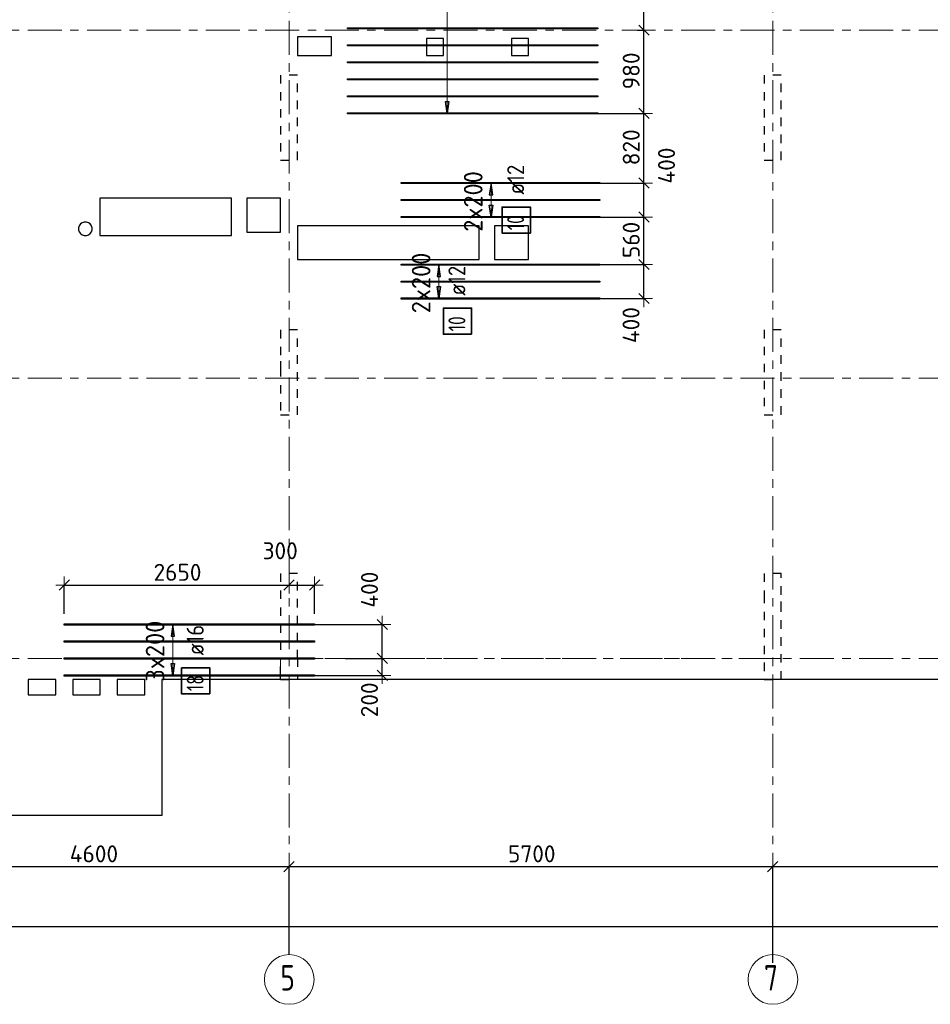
# Model space of a CAD drawing. Header units: metres. Extents: x -38 to 98, y -15 to 21.
# Tile 3 of 124: x 11 to 21, y -4 to 8. Entities that reach past the tile are written whole.
import ezdxf

# ---------------------------------------------------------------- set-up
doc = ezdxf.new("R2010")
doc.units = ezdxf.units.M
doc.header["$PDMODE"] = 65
for name, pattern in [('______11', [0.5, 0.4, -0.05, 0, -0.05]), ('______2', [0.0405, 0.03, -0.0105]), ('______3', [0.5, 0.4, -0.1]), ('______5', [1.1, 0.8, -0.1, 0.1, -0.1])]:
    doc.linetypes.add(name, pattern=pattern)
for name, color, linetype, lineweight in [('XR$2$Осевая линия (1)', 7, '______5', 13), ('XR$2$Размерная линия (1)', 7, 'Continuous', 13), ('XR$4$Балка (1)', 7, '______3', 13), ('XR$4$Перекрытие (1)', 7, 'Continuous', 35), ('XR$4$Размерная линия (1)', 7, 'Continuous', 13)]:
    doc.layers.add(name, color=color, linetype=linetype, lineweight=lineweight)
doc.layers.add('XR$4$Арм.стержн.Доп. Арм верхн.зоны Х', color=7, linetype='Continuous', lineweight=35, true_color=0x8c8cff)
doc.layers.add('XR$6$Стена_ бетон несущ.', color=7, linetype='Continuous', lineweight=70, true_color=0xb4b496)
doc.styles.add('ISOCPEUR', font='txt')
doc.dimstyles.new('DIMSTYLE_3', dxfattribs={"dimtxt": 0.2, "dimasz": 0.2, "dimexe": 0, "dimexo": 0, "dimgap": 0.1, "dimtad": 2, "dimdec": 0, "dimlfac": 1000, "dimrnd": 5, "dimzin": 12, "dimdsep": 46, "dimtxsty": 'ISOCPEUR', "dimblk1": 'ALL_ML_STRICH', "dimblk2": 'ALL_ML_STRICH', "dimsah": 1, "dimcen": 0, "dimclrd": 7, "dimclre": 256, "dimclrt": 7, "dimadec": 0, "dimazin": 0, "dimtfac": 1, "dimtdec": 0, "dimtix": 1, "dimtmove": 2, "dimatfit": 3, "dimfxl": 0, "dimtzin": 0, "dimlwd": 0, "dimlwe": -3, "dimarcsym": 0})
doc.dimstyles.new('DIMSTYLE_33', dxfattribs={"dimtxt": 0.2, "dimasz": 0.2, "dimexe": 0, "dimexo": 0, "dimgap": 0.1, "dimtad": 2, "dimdec": 0, "dimlfac": 1000, "dimrnd": 5, "dimzin": 12, "dimdsep": 46, "dimtxsty": 'ISOCPEUR', "dimblk1": 'ALL_ML_STRICH', "dimblk2": 'ALL_ML_STRICH', "dimsah": 1, "dimcen": 0, "dimclrd": 7, "dimclre": 256, "dimclrt": 7, "dimadec": 0, "dimazin": 0, "dimtfac": 1, "dimtdec": 0, "dimtix": 1, "dimtmove": 2, "dimatfit": 3, "dimfxl": 0, "dimtvp": 1.2, "dimtzin": 0, "dimlwd": 0, "dimlwe": -3, "dimarcsym": 0})
doc.dimstyles.new('DIMSTYLE_34', dxfattribs={"dimtxt": 0.2, "dimasz": 0.2, "dimexe": 0, "dimexo": 0, "dimgap": 0.1, "dimtad": 0, "dimdec": 0, "dimlfac": 1000, "dimrnd": 5, "dimzin": 12, "dimdsep": 46, "dimtxsty": 'ISOCPEUR', "dimblk1": 'ALL_ML_STRICH', "dimblk2": 'ALL_ML_STRICH', "dimsah": 1, "dimcen": 0, "dimclrd": 7, "dimclre": 256, "dimclrt": 7, "dimadec": 0, "dimazin": 0, "dimtfac": 1, "dimtdec": 0, "dimtix": 1, "dimtmove": 2, "dimatfit": 3, "dimfxl": 0, "dimtvp": 1.2, "dimtzin": 0, "dimlwd": 0, "dimlwe": -3, "dimarcsym": 0})

# ---------------------------------------------------------------- blocks, each defined once
blk = doc.blocks.new('ALL_ML_STRICH')
at = {"color": 0, "linetype": 'ByBlock', "lineweight": -2}
for p, q in [((-1, 0), (0.5, 0)), ((-0.3, -0.3), (0.3, 0.3)), ((0, -0.5), (0, 0.5))]:
    blk.add_line(p, q, dxfattribs=at)
blk = doc.blocks.new('*D12')
at = {"layer": 'DEFPOINTS', "color": 7, "linetype": 'Continuous', "lineweight": 13, "transparency": 33554687}
for p in [(0.5, -3.103), (0.5, -3.156), (61.6, -3.14)]:
    blk.add_point(p, dxfattribs=at)
at = {"layer": 'XR$2$Размерная линия (1)', "color": 9, "linetype": 'Continuous', "lineweight": -2, "true_color": 0xc7c7c7, "transparency": 33554687}
for p, q in [((0.5, -3.123), (0.5, -3.156)), ((61.6, -3.156), (61.6, -3.156))]:
    blk.add_line(p, q, dxfattribs=at)
at = {"layer": 'XR$2$Размерная линия (1)', "color": 7, "linetype": 'Continuous', "lineweight": -2, "transparency": 33554687}
blk.add_line((0.5, -3.156), (61.6, -3.156), dxfattribs=at)
at = {"layer": 'XR$2$Размерная линия (1)', "color": 7, "linetype": 'Continuous', "lineweight": 13, "transparency": 33554687, "xscale": 0.2, "yscale": 0.2, "zscale": 0.2, "rotation": 180}
blk.add_blockref('ALL_ML_STRICH', (0.5, -3.156), dxfattribs=at)
at = {"layer": 'XR$2$Размерная линия (1)', "color": 7, "linetype": 'Continuous', "lineweight": 13, "transparency": 33554687, "xscale": 0.2, "yscale": 0.2, "zscale": 0.2}
blk.add_blockref('ALL_ML_STRICH', (61.6, -3.156), dxfattribs=at)
at = {"layer": 'XR$2$Размерная линия (1)', "color": 7, "linetype": 'Continuous', "lineweight": 13, "transparency": 33554687, "insert": (31.1, -3.006), "char_height": 0.2, "width": 1, "attachment_point": 5, "style": 'ISOCPEUR'}
blk.add_mtext('\\A1;{61100}', dxfattribs=at)
blk = doc.blocks.new('*D15')
at = {"layer": 'DEFPOINTS', "color": 7, "linetype": 'Continuous', "lineweight": 13, "transparency": 33554687}
for p in [(9.15, -2.452), (9.15, -3.513), (13.75, -3.513)]:
    blk.add_point(p, dxfattribs=at)
at = {"layer": 'XR$2$Размерная линия (1)', "color": 9, "linetype": 'Continuous', "lineweight": -2, "true_color": 0xc7c7c7, "transparency": 33554687}
for p, q in [((9.15, -3.493), (9.15, -2.452)), ((13.75, -3.493), (13.75, -2.452))]:
    blk.add_line(p, q, dxfattribs=at)
at = {"layer": 'XR$2$Размерная линия (1)', "color": 7, "linetype": 'Continuous', "lineweight": -2, "transparency": 33554687}
blk.add_line((9.15, -2.452), (13.75, -2.452), dxfattribs=at)
at = {"layer": 'XR$2$Размерная линия (1)', "color": 7, "linetype": 'Continuous', "lineweight": 13, "transparency": 33554687, "xscale": 0.2, "yscale": 0.2, "zscale": 0.2, "rotation": 180}
blk.add_blockref('ALL_ML_STRICH', (9.15, -2.452), dxfattribs=at)
at = {"layer": 'XR$2$Размерная линия (1)', "color": 7, "linetype": 'Continuous', "lineweight": 13, "transparency": 33554687, "xscale": 0.2, "yscale": 0.2, "zscale": 0.2}
blk.add_blockref('ALL_ML_STRICH', (13.75, -2.452), dxfattribs=at)
at = {"layer": 'XR$2$Размерная линия (1)', "color": 7, "linetype": 'Continuous', "lineweight": 13, "transparency": 33554687, "insert": (11.45, -2.302), "char_height": 0.2, "width": 0.8, "attachment_point": 5, "style": 'ISOCPEUR'}
blk.add_mtext('\\A1;{4600}', dxfattribs=at)
blk = doc.blocks.new('*D16')
at = {"layer": 'DEFPOINTS', "color": 7, "linetype": 'Continuous', "lineweight": 13, "transparency": 33554687}
for p in [(13.75, -2.452), (13.75, -3.513), (19.45, -3.607)]:
    blk.add_point(p, dxfattribs=at)
at = {"layer": 'XR$2$Размерная линия (1)', "color": 9, "linetype": 'Continuous', "lineweight": -2, "true_color": 0xc7c7c7, "transparency": 33554687}
for p, q in [((13.75, -3.493), (13.75, -2.452)), ((19.45, -3.587), (19.45, -2.452))]:
    blk.add_line(p, q, dxfattribs=at)
at = {"layer": 'XR$2$Размерная линия (1)', "color": 7, "linetype": 'Continuous', "lineweight": -2, "transparency": 33554687}
blk.add_line((13.75, -2.452), (19.45, -2.452), dxfattribs=at)
at = {"layer": 'XR$2$Размерная линия (1)', "color": 7, "linetype": 'Continuous', "lineweight": 13, "transparency": 33554687, "xscale": 0.2, "yscale": 0.2, "zscale": 0.2, "rotation": 180}
blk.add_blockref('ALL_ML_STRICH', (13.75, -2.452), dxfattribs=at)
at = {"layer": 'XR$2$Размерная линия (1)', "color": 7, "linetype": 'Continuous', "lineweight": 13, "transparency": 33554687, "xscale": 0.2, "yscale": 0.2, "zscale": 0.2}
blk.add_blockref('ALL_ML_STRICH', (19.45, -2.452), dxfattribs=at)
at = {"layer": 'XR$2$Размерная линия (1)', "color": 7, "linetype": 'Continuous', "lineweight": 13, "transparency": 33554687, "insert": (16.61, -2.302), "char_height": 0.2, "width": 0.8, "attachment_point": 5, "style": 'ISOCPEUR'}
blk.add_mtext('\\A1;{5700}', dxfattribs=at)
blk = doc.blocks.new('*D17')
at = {"layer": 'DEFPOINTS', "color": 7, "linetype": 'Continuous', "lineweight": 13, "transparency": 33554687}
for p in [(19.45, -2.452), (23.95, -3.521), (19.45, -3.607)]:
    blk.add_point(p, dxfattribs=at)
at = {"layer": 'XR$2$Размерная линия (1)', "color": 9, "linetype": 'Continuous', "lineweight": -2, "true_color": 0xc7c7c7, "transparency": 33554687}
for p, q in [((19.45, -3.587), (19.45, -2.452)), ((23.95, -3.501), (23.95, -2.452))]:
    blk.add_line(p, q, dxfattribs=at)
at = {"layer": 'XR$2$Размерная линия (1)', "color": 7, "linetype": 'Continuous', "lineweight": -2, "transparency": 33554687}
blk.add_line((19.45, -2.452), (23.95, -2.452), dxfattribs=at)
at = {"layer": 'XR$2$Размерная линия (1)', "color": 7, "linetype": 'Continuous', "lineweight": 13, "transparency": 33554687, "xscale": 0.2, "yscale": 0.2, "zscale": 0.2, "rotation": 180}
blk.add_blockref('ALL_ML_STRICH', (19.45, -2.452), dxfattribs=at)
at = {"layer": 'XR$2$Размерная линия (1)', "color": 7, "linetype": 'Continuous', "lineweight": 13, "transparency": 33554687, "xscale": 0.2, "yscale": 0.2, "zscale": 0.2}
blk.add_blockref('ALL_ML_STRICH', (23.95, -2.452), dxfattribs=at)
at = {"layer": 'XR$2$Размерная линия (1)', "color": 7, "linetype": 'Continuous', "lineweight": 13, "transparency": 33554687, "insert": (21.7, -2.302), "char_height": 0.2, "width": 0.8, "attachment_point": 5, "style": 'ISOCPEUR'}
blk.add_mtext('\\A1;{4500}', dxfattribs=at)
blk = doc.blocks.new('*D327')
at = {"layer": 'DEFPOINTS', "color": 7, "linetype": 'Continuous', "lineweight": 13, "transparency": 33554687}
for p in [(17.277, 4.639), (17.312, 4.239), (17.932, 4.239)]:
    blk.add_point(p, dxfattribs=at)
at = {"layer": 'XR$4$Размерная линия (1)', "color": 9, "linetype": 'Continuous', "lineweight": -2, "true_color": 0xc7c7c7, "transparency": 33554687}
for p, q in [((17.297, 4.639), (17.932, 4.639)), ((17.332, 4.239), (17.932, 4.239))]:
    blk.add_line(p, q, dxfattribs=at)
at = {"layer": 'XR$4$Размерная линия (1)', "color": 7, "linetype": 'Continuous', "lineweight": -2, "transparency": 33554687}
blk.add_line((17.932, 4.239), (17.932, 4.639), dxfattribs=at)
at = {"layer": 'XR$4$Размерная линия (1)', "color": 7, "linetype": 'Continuous', "lineweight": 13, "transparency": 33554687, "xscale": 0.2, "yscale": 0.2, "zscale": 0.2}
for p, rotation in [((17.932, 4.639), 90), ((17.932, 4.239), 270)]:
    blk.add_blockref('ALL_ML_STRICH', p, dxfattribs=dict(at, rotation=rotation))
at = {"layer": 'XR$4$Размерная линия (1)', "color": 7, "linetype": 'Continuous', "lineweight": 13, "transparency": 33554687, "insert": (17.78, 3.926), "char_height": 0.2, "width": 0.6, "attachment_point": 5, "rotation": 90, "style": 'ISOCPEUR'}
blk.add_mtext('\\A1;{400}', dxfattribs=at)
blk = doc.blocks.new('*D328')
at = {"layer": 'DEFPOINTS', "color": 7, "linetype": 'Continuous', "lineweight": 13, "transparency": 33554687}
for p in [(17.355, 5.199), (17.277, 4.639), (17.932, 4.639)]:
    blk.add_point(p, dxfattribs=at)
at = {"layer": 'XR$4$Размерная линия (1)', "color": 9, "linetype": 'Continuous', "lineweight": -2, "true_color": 0xc7c7c7, "transparency": 33554687}
for p, q in [((17.375, 5.199), (17.932, 5.199)), ((17.297, 4.639), (17.932, 4.639))]:
    blk.add_line(p, q, dxfattribs=at)
at = {"layer": 'XR$4$Размерная линия (1)', "color": 7, "linetype": 'Continuous', "lineweight": -2, "transparency": 33554687}
blk.add_line((17.932, 4.639), (17.932, 5.199), dxfattribs=at)
at = {"layer": 'XR$4$Размерная линия (1)', "color": 7, "linetype": 'Continuous', "lineweight": 13, "transparency": 33554687, "xscale": 0.2, "yscale": 0.2, "zscale": 0.2}
for p, rotation in [((17.932, 5.199), 90), ((17.932, 4.639), 270)]:
    blk.add_blockref('ALL_ML_STRICH', p, dxfattribs=dict(at, rotation=rotation))
at = {"layer": 'XR$4$Размерная линия (1)', "color": 7, "linetype": 'Continuous', "lineweight": 13, "transparency": 33554687, "insert": (17.782, 4.929), "char_height": 0.2, "width": 0.6, "attachment_point": 5, "rotation": 90, "style": 'ISOCPEUR'}
blk.add_mtext('\\A1;{560}', dxfattribs=at)
blk = doc.blocks.new('*D329')
at = {"layer": 'DEFPOINTS', "color": 7, "linetype": 'Continuous', "lineweight": 13, "transparency": 33554687}
for p in [(17.348, 5.599), (17.355, 5.199), (17.932, 5.199)]:
    blk.add_point(p, dxfattribs=at)
at = {"layer": 'XR$4$Размерная линия (1)', "color": 9, "linetype": 'Continuous', "lineweight": -2, "true_color": 0xc7c7c7, "transparency": 33554687}
for p, q in [((17.368, 5.599), (17.932, 5.599)), ((17.375, 5.199), (17.932, 5.199))]:
    blk.add_line(p, q, dxfattribs=at)
at = {"layer": 'XR$4$Размерная линия (1)', "color": 7, "linetype": 'Continuous', "lineweight": -2, "transparency": 33554687}
blk.add_line((17.932, 5.199), (17.932, 5.599), dxfattribs=at)
at = {"layer": 'XR$4$Размерная линия (1)', "color": 7, "linetype": 'Continuous', "lineweight": 13, "transparency": 33554687, "xscale": 0.2, "yscale": 0.2, "zscale": 0.2}
for p, rotation in [((17.932, 5.599), 90), ((17.932, 5.199), 270)]:
    blk.add_blockref('ALL_ML_STRICH', p, dxfattribs=dict(at, rotation=rotation))
at = {"layer": 'XR$4$Размерная линия (1)', "color": 7, "linetype": 'Continuous', "lineweight": 13, "transparency": 33554687, "insert": (18.198, 5.805), "char_height": 0.2, "width": 0.6, "attachment_point": 5, "rotation": 90, "style": 'ISOCPEUR'}
blk.add_mtext('\\A1;{400}', dxfattribs=at)
blk = doc.blocks.new('*D330')
at = {"layer": 'DEFPOINTS', "color": 7, "linetype": 'Continuous', "lineweight": 13, "transparency": 33554687}
for p in [(17.314, 6.42), (17.348, 5.599), (17.932, 5.599)]:
    blk.add_point(p, dxfattribs=at)
at = {"layer": 'XR$4$Размерная линия (1)', "color": 9, "linetype": 'Continuous', "lineweight": -2, "true_color": 0xc7c7c7, "transparency": 33554687}
for p, q in [((17.334, 6.42), (17.932, 6.42)), ((17.368, 5.599), (17.932, 5.599))]:
    blk.add_line(p, q, dxfattribs=at)
at = {"layer": 'XR$4$Размерная линия (1)', "color": 7, "linetype": 'Continuous', "lineweight": -2, "transparency": 33554687}
blk.add_line((17.932, 5.599), (17.932, 6.42), dxfattribs=at)
at = {"layer": 'XR$4$Размерная линия (1)', "color": 7, "linetype": 'Continuous', "lineweight": 13, "transparency": 33554687, "xscale": 0.2, "yscale": 0.2, "zscale": 0.2}
for p, rotation in [((17.932, 6.42), 90), ((17.932, 5.599), 270)]:
    blk.add_blockref('ALL_ML_STRICH', p, dxfattribs=dict(at, rotation=rotation))
at = {"layer": 'XR$4$Размерная линия (1)', "color": 7, "linetype": 'Continuous', "lineweight": 13, "transparency": 33554687, "insert": (17.782, 6.02), "char_height": 0.2, "width": 0.6, "attachment_point": 5, "rotation": 90, "style": 'ISOCPEUR'}
blk.add_mtext('\\A1;{820}', dxfattribs=at)
blk = doc.blocks.new('*D331')
at = {"layer": 'DEFPOINTS', "color": 7, "linetype": 'Continuous', "lineweight": 13, "transparency": 33554687}
for p in [(17.837, 7.4), (17.314, 6.42), (17.932, 6.42)]:
    blk.add_point(p, dxfattribs=at)
at = {"layer": 'XR$4$Размерная линия (1)', "color": 9, "linetype": 'Continuous', "lineweight": -2, "true_color": 0xc7c7c7, "transparency": 33554687}
for p, q in [((17.857, 7.4), (17.932, 7.4)), ((17.334, 6.42), (17.932, 6.42))]:
    blk.add_line(p, q, dxfattribs=at)
at = {"layer": 'XR$4$Размерная линия (1)', "color": 7, "linetype": 'Continuous', "lineweight": -2, "transparency": 33554687}
blk.add_line((17.932, 6.42), (17.932, 7.4), dxfattribs=at)
at = {"layer": 'XR$4$Размерная линия (1)', "color": 7, "linetype": 'Continuous', "lineweight": 13, "transparency": 33554687, "xscale": 0.2, "yscale": 0.2, "zscale": 0.2}
for p, rotation in [((17.932, 7.4), 90), ((17.932, 6.42), 270)]:
    blk.add_blockref('ALL_ML_STRICH', p, dxfattribs=dict(at, rotation=rotation))
at = {"layer": 'XR$4$Размерная линия (1)', "color": 7, "linetype": 'Continuous', "lineweight": 13, "transparency": 33554687, "insert": (17.782, 6.92), "char_height": 0.2, "width": 0.6, "attachment_point": 5, "rotation": 90, "style": 'ISOCPEUR'}
blk.add_mtext('\\A1;{980}', dxfattribs=at)
blk = doc.blocks.new('*D332')
at = {"layer": 'DEFPOINTS', "color": 7, "linetype": 'Continuous', "lineweight": 13, "transparency": 33554687}
for p in [(17.35, 12.32), (17.837, 7.4), (17.932, 7.4)]:
    blk.add_point(p, dxfattribs=at)
at = {"layer": 'XR$4$Размерная линия (1)', "color": 9, "linetype": 'Continuous', "lineweight": -2, "true_color": 0xc7c7c7, "transparency": 33554687}
for p, q in [((17.37, 12.32), (17.932, 12.32)), ((17.857, 7.4), (17.932, 7.4))]:
    blk.add_line(p, q, dxfattribs=at)
at = {"layer": 'XR$4$Размерная линия (1)', "color": 7, "linetype": 'Continuous', "lineweight": -2, "transparency": 33554687}
blk.add_line((17.932, 7.4), (17.932, 12.32), dxfattribs=at)
at = {"layer": 'XR$4$Размерная линия (1)', "color": 7, "linetype": 'Continuous', "lineweight": 13, "transparency": 33554687, "xscale": 0.2, "yscale": 0.2, "zscale": 0.2}
for p, rotation in [((17.932, 12.32), 90), ((17.932, 7.4), 270)]:
    blk.add_blockref('ALL_ML_STRICH', p, dxfattribs=dict(at, rotation=rotation))
at = {"layer": 'XR$4$Размерная линия (1)', "color": 7, "linetype": 'Continuous', "lineweight": 13, "transparency": 33554687, "insert": (17.782, 9.86), "char_height": 0.2, "width": 0.8, "attachment_point": 5, "rotation": 90, "style": 'ISOCPEUR'}
blk.add_mtext('\\A1;{4920}', dxfattribs=at)
blk = doc.blocks.new('*D333')
at = {"layer": 'DEFPOINTS', "color": 7, "linetype": 'Continuous', "lineweight": 13, "transparency": 33554687}
for p in [(14.39, 0), (13.938, -0.2), (14.848, -0.2)]:
    blk.add_point(p, dxfattribs=at)
at = {"layer": 'XR$4$Размерная линия (1)', "color": 9, "linetype": 'Continuous', "lineweight": -2, "true_color": 0xc7c7c7, "transparency": 33554687}
for p, q in [((14.41, 0), (14.848, 0)), ((13.958, -0.2), (14.848, -0.2))]:
    blk.add_line(p, q, dxfattribs=at)
at = {"layer": 'XR$4$Размерная линия (1)', "color": 7, "linetype": 'Continuous', "lineweight": -2, "transparency": 33554687}
blk.add_line((14.848, -0.2), (14.848, 0), dxfattribs=at)
at = {"layer": 'XR$4$Размерная линия (1)', "color": 7, "linetype": 'Continuous', "lineweight": 13, "transparency": 33554687, "xscale": 0.2, "yscale": 0.2, "zscale": 0.2}
for p, rotation in [((14.848, 0), 90), ((14.848, -0.2), 270)]:
    blk.add_blockref('ALL_ML_STRICH', p, dxfattribs=dict(at, rotation=rotation))
at = {"layer": 'XR$4$Размерная линия (1)', "color": 7, "linetype": 'Continuous', "lineweight": 13, "transparency": 33554687, "insert": (14.697, -0.488), "char_height": 0.2, "width": 0.6, "attachment_point": 5, "rotation": 90, "style": 'ISOCPEUR'}
blk.add_mtext('\\A1;{200}', dxfattribs=at)
blk = doc.blocks.new('*D334')
at = {"layer": 'DEFPOINTS', "color": 7, "linetype": 'Continuous', "lineweight": 13, "transparency": 33554687}
for p in [(13.995, 0.4), (14.39, 0), (14.848, 0)]:
    blk.add_point(p, dxfattribs=at)
at = {"layer": 'XR$4$Размерная линия (1)', "color": 9, "linetype": 'Continuous', "lineweight": -2, "true_color": 0xc7c7c7, "transparency": 33554687}
for p, q in [((14.015, 0.4), (14.848, 0.4)), ((14.41, 0), (14.848, 0))]:
    blk.add_line(p, q, dxfattribs=at)
at = {"layer": 'XR$4$Размерная линия (1)', "color": 7, "linetype": 'Continuous', "lineweight": -2, "transparency": 33554687}
blk.add_line((14.848, 0), (14.848, 0.4), dxfattribs=at)
at = {"layer": 'XR$4$Размерная линия (1)', "color": 7, "linetype": 'Continuous', "lineweight": 13, "transparency": 33554687, "xscale": 0.2, "yscale": 0.2, "zscale": 0.2}
for p, rotation in [((14.848, 0.4), 90), ((14.848, 0), 270)]:
    blk.add_blockref('ALL_ML_STRICH', p, dxfattribs=dict(at, rotation=rotation))
at = {"layer": 'XR$4$Размерная линия (1)', "color": 7, "linetype": 'Continuous', "lineweight": 13, "transparency": 33554687, "insert": (14.698, 0.81), "char_height": 0.2, "width": 0.6, "attachment_point": 5, "rotation": 90, "style": 'ISOCPEUR'}
blk.add_mtext('\\A1;{400}', dxfattribs=at)
blk = doc.blocks.new('*D335')
at = {"layer": 'DEFPOINTS', "color": 7, "linetype": 'Continuous', "lineweight": 13, "transparency": 33554687}
for p in [(11.101, 0.864), (13.75, 0.893), (11.101, 0.506)]:
    blk.add_point(p, dxfattribs=at)
at = {"layer": 'XR$4$Размерная линия (1)', "color": 9, "linetype": 'Continuous', "lineweight": -2, "true_color": 0xc7c7c7, "transparency": 33554687}
for p, q in [((11.101, 0.526), (11.101, 0.864)), ((13.75, 0.873), (13.75, 0.864))]:
    blk.add_line(p, q, dxfattribs=at)
at = {"layer": 'XR$4$Размерная линия (1)', "color": 7, "linetype": 'Continuous', "lineweight": -2, "transparency": 33554687}
blk.add_line((11.101, 0.864), (13.75, 0.864), dxfattribs=at)
at = {"layer": 'XR$4$Размерная линия (1)', "color": 7, "linetype": 'Continuous', "lineweight": 13, "transparency": 33554687, "xscale": 0.2, "yscale": 0.2, "zscale": 0.2, "rotation": 180}
blk.add_blockref('ALL_ML_STRICH', (11.101, 0.864), dxfattribs=at)
at = {"layer": 'XR$4$Размерная линия (1)', "color": 7, "linetype": 'Continuous', "lineweight": 13, "transparency": 33554687, "xscale": 0.2, "yscale": 0.2, "zscale": 0.2}
blk.add_blockref('ALL_ML_STRICH', (13.75, 0.864), dxfattribs=at)
at = {"layer": 'XR$4$Размерная линия (1)', "color": 7, "linetype": 'Continuous', "lineweight": 13, "transparency": 33554687, "insert": (12.435, 1.014), "char_height": 0.2, "width": 0.8, "attachment_point": 5, "style": 'ISOCPEUR'}
blk.add_mtext('\\A1;{2650}', dxfattribs=at)
blk = doc.blocks.new('*D336')
at = {"layer": 'DEFPOINTS', "color": 7, "linetype": 'Continuous', "lineweight": 13, "transparency": 33554687}
for p in [(13.75, 0.893), (13.75, 0.864), (14.051, 0.506)]:
    blk.add_point(p, dxfattribs=at)
at = {"layer": 'XR$4$Размерная линия (1)', "color": 9, "linetype": 'Continuous', "lineweight": -2, "true_color": 0xc7c7c7, "transparency": 33554687}
for p, q in [((13.75, 0.873), (13.75, 0.864)), ((14.051, 0.526), (14.051, 0.864))]:
    blk.add_line(p, q, dxfattribs=at)
at = {"layer": 'XR$4$Размерная линия (1)', "color": 7, "linetype": 'Continuous', "lineweight": -2, "transparency": 33554687}
blk.add_line((13.75, 0.864), (14.051, 0.864), dxfattribs=at)
at = {"layer": 'XR$4$Размерная линия (1)', "color": 7, "linetype": 'Continuous', "lineweight": 13, "transparency": 33554687, "xscale": 0.2, "yscale": 0.2, "zscale": 0.2, "rotation": 180}
blk.add_blockref('ALL_ML_STRICH', (13.75, 0.864), dxfattribs=at)
at = {"layer": 'XR$4$Размерная линия (1)', "color": 7, "linetype": 'Continuous', "lineweight": 13, "transparency": 33554687, "xscale": 0.2, "yscale": 0.2, "zscale": 0.2}
blk.add_blockref('ALL_ML_STRICH', (14.051, 0.864), dxfattribs=at)
at = {"layer": 'XR$4$Размерная линия (1)', "color": 7, "linetype": 'Continuous', "lineweight": 13, "transparency": 33554687, "insert": (13.645, 1.268), "char_height": 0.2, "width": 0.6, "attachment_point": 5, "style": 'ISOCPEUR'}
blk.add_mtext('\\A1;{300}', dxfattribs=at)

msp = doc.modelspace()

# ---------------------------------------------------------------- linework, layer by layer
at = {"layer": 'XR$2$Осевая линия (1)', "color": 253, "linetype": '______11', "lineweight": 13, "true_color": 0xa0a0a0, "transparency": 33554687}
for p, q in [((13.75, -3.39), (13.75, 8.13)), ((19.45, -3.39), (19.45, 8.13)), ((-2.63, 7.4), (62.6, 7.4)), ((-2.63, 3.3), (62.6, 3.3)), ((-2.63, 0), (62.6, 0))]:
    msp.add_line(p, q, dxfattribs=at)
at = {"layer": 'XR$2$Осевая линия (1)', "color": 7, "linetype": 'Continuous', "lineweight": 13, "transparency": 33554687}
for centre in [(13.7524, -3.7819), (19.4524, -3.7819)]:
    msp.add_circle(centre, 0.2924, dxfattribs=at)
at = {"layer": 'XR$4$Арм.стержн.Доп. Арм верхн.зоны Х', "color": 7, "linetype": 'Continuous', "lineweight": 13, "transparency": 33554687}
for p, q in [((15.6122, 6.4204), (15.6122, 12.2204)), ((15.6122, 6.4204), (15.6122, 6.4204)), ((16.1299, 5.5993), (16.1299, 5.5993)), ((16.1299, 5.1993), (16.1299, 5.5993)), ((16.1299, 5.1993), (16.1299, 5.1993)), ((15.5162, 4.6393), (15.5162, 4.6393)), ((15.5162, 4.2393), (15.5162, 4.6393)), ((15.5162, 4.2393), (15.5162, 4.2393)), ((12.3804, 0.4002), (12.3804, 0.4002)), ((12.3804, -0.1998), (12.3804, 0.4002)), ((12.3804, -0.1998), (12.3804, -0.1998))]:
    msp.add_line(p, q, dxfattribs=at)
at = {"layer": 'XR$4$Арм.стержн.Доп. Арм верхн.зоны Х', "color": 7, "linetype": 'Continuous', "lineweight": 25, "transparency": 33554687}
for p, q in [((15.6122, 6.4204), (15.5922, 6.5604)), ((15.5922, 6.5604), (15.6322, 6.5604)), ((15.6322, 6.5604), (15.6122, 6.4204)), ((16.1299, 5.5993), (16.1099, 5.4593)), ((16.1499, 5.4593), (16.1299, 5.5993)), ((16.1099, 5.4593), (16.1499, 5.4593)), ((16.1299, 5.1993), (16.1099, 5.3393)), ((16.1099, 5.3393), (16.1499, 5.3393)), ((16.1499, 5.3393), (16.1299, 5.1993)), ((15.5162, 4.6393), (15.4962, 4.4993)), ((15.5362, 4.4993), (15.5162, 4.6393)), ((15.4962, 4.4993), (15.5362, 4.4993)), ((15.5162, 4.2393), (15.4962, 4.3793)), ((15.4962, 4.3793), (15.5362, 4.3793)), ((15.5362, 4.3793), (15.5162, 4.2393)), ((12.3804, 0.4002), (12.3604, 0.2602)), ((12.4004, 0.2602), (12.3804, 0.4002)), ((12.3604, 0.2602), (12.4004, 0.2602)), ((12.3804, -0.1998), (12.3604, -0.0598)), ((12.3604, -0.0598), (12.4004, -0.0598)), ((12.4004, -0.0598), (12.3804, -0.1998))]:
    msp.add_line(p, q, dxfattribs=at)
at = {"layer": 'XR$4$Арм.стержн.Доп. Арм верхн.зоны Х', "color": 253, "linetype": 'Continuous', "lineweight": -3, "true_color": 0xa0a0a0, "transparency": 33554687}
for p, q in [((15.6122, 6.4204), (15.5122, 6.4204)), ((15.6122, 6.4204), (15.7122, 6.4204)), ((16.1299, 5.5993), (16.0299, 5.5993)), ((16.1299, 5.5993), (16.2299, 5.5993)), ((16.1299, 5.1993), (16.0299, 5.1993)), ((16.1299, 5.1993), (16.2299, 5.1993)), ((15.5162, 4.6393), (15.4162, 4.6393)), ((15.5162, 4.6393), (15.6162, 4.6393)), ((15.5162, 4.2393), (15.4162, 4.2393)), ((15.5162, 4.2393), (15.6162, 4.2393)), ((12.3804, 0.4002), (12.2804, 0.4002)), ((12.3804, 0.4002), (12.4804, 0.4002)), ((12.3804, -0.1998), (12.2804, -0.1998)), ((12.3804, -0.1998), (12.4804, -0.1998))]:
    msp.add_line(p, q, dxfattribs=at)
at = {"layer": 'XR$4$Арм.стержн.Доп. Арм верхн.зоны Х', "color": 34, "linetype": 'Continuous', "lineweight": 25, "transparency": 33554687}
for points in [[(17.387, 7.4144), (14.437, 7.4144), (14.437, 7.4264), (17.387, 7.4264), (17.387, 7.4144)], [(17.387, 7.2144), (14.437, 7.2144), (14.437, 7.2264), (17.387, 7.2264), (17.387, 7.2144)], [(17.387, 7.0144), (14.437, 7.0144), (14.437, 7.0264), (17.387, 7.0264), (17.387, 7.0144)], [(17.387, 6.8144), (14.437, 6.8144), (14.437, 6.8264), (17.387, 6.8264), (17.387, 6.8144)], [(17.387, 6.6144), (14.437, 6.6144), (14.437, 6.6264), (17.387, 6.6264), (17.387, 6.6144)], [(17.387, 6.4144), (14.437, 6.4144), (14.437, 6.4264), (17.387, 6.4264), (17.387, 6.4144)], [(17.4128, 5.5933), (15.0728, 5.5933), (15.0728, 5.6053), (17.4128, 5.6053), (17.4128, 5.5933)], [(17.4128, 5.3933), (15.0728, 5.3933), (15.0728, 5.4053), (17.4128, 5.4053), (17.4128, 5.3933)], [(17.4128, 5.1933), (15.0728, 5.1933), (15.0728, 5.2053), (17.4128, 5.2053), (17.4128, 5.1933)], [(17.4128, 4.6333), (15.0728, 4.6333), (15.0728, 4.6453), (17.4128, 4.6453), (17.4128, 4.6333)], [(17.4128, 4.4333), (15.0728, 4.4333), (15.0728, 4.4453), (17.4128, 4.4453), (17.4128, 4.4333)], [(17.4128, 4.2333), (15.0728, 4.2333), (15.0728, 4.2453), (17.4128, 4.2453), (17.4128, 4.2333)]]:
    msp.add_lwpolyline(points, dxfattribs=at)
at = {"layer": 'XR$4$Арм.стержн.Доп. Арм верхн.зоны Х', "color": 7, "linetype": 'Continuous', "lineweight": 35, "transparency": 33554687}
for points in [[(16.5932, 5.0092), (16.5932, 5.3159), (16.2599, 5.3159), (16.2599, 5.0092), (16.5932, 5.0092)], [(15.9012, 3.8189), (15.9012, 4.1255), (15.5678, 4.1255), (15.5678, 3.8189), (15.9012, 3.8189)], [(12.8169, -0.4181), (12.8169, -0.1115), (12.4836, -0.1115), (12.4836, -0.4181), (12.8169, -0.4181)]]:
    msp.add_lwpolyline(points, dxfattribs=at)
at = {"layer": 'XR$4$Арм.стержн.Доп. Арм верхн.зоны Х', "color": 7, "linetype": 'Continuous', "lineweight": 25, "transparency": 33554687}
for points in [[(14.0509, 0.3922), (11.1009, 0.3922), (11.1009, 0.4082), (14.0509, 0.4082), (14.0509, 0.3922)], [(14.0509, 0.1922), (11.1009, 0.1922), (11.1009, 0.2082), (14.0509, 0.2082), (14.0509, 0.1922)], [(14.0509, -0.0078), (11.1009, -0.0078), (11.1009, 0.0082), (14.0509, 0.0082), (14.0509, -0.0078)], [(14.0509, -0.2078), (11.1009, -0.2078), (11.1009, -0.1918), (14.0509, -0.1918), (14.0509, -0.2078)]]:
    msp.add_lwpolyline(points, dxfattribs=at)
at = {"layer": 'XR$4$Балка (1)', "color": 7, "linetype": '______2', "lineweight": 18, "transparency": 33554687}
for p, q in [((13.6501, 0.0002), (13.6501, -0.2498)), ((19.55, 0.0002), (13.6501, 0.0002)), ((19.55, -0.2498), (19.55, 0.0002))]:
    msp.add_line(p, q, dxfattribs=at)
at = {"layer": 'XR$4$Перекрытие (1)', "color": 7, "linetype": 'Continuous', "lineweight": 25, "transparency": 33554687}
for p, q in [((13.849, 7.3202), (13.849, 7.1002)), ((14.249, 7.3202), (13.849, 7.3202)), ((14.249, 7.1002), (14.249, 7.3202)), ((15.57, 7.3002), (15.37, 7.3001)), ((15.37, 7.3001), (15.37, 7.1002)), ((15.57, 7.1002), (15.57, 7.3002)), ((16.57, 7.3002), (16.37, 7.3001)), ((16.37, 7.3001), (16.37, 7.1002)), ((16.57, 7.1002), (16.57, 7.3002)), ((13.849, 7.1002), (14.249, 7.1002)), ((15.37, 7.1002), (15.57, 7.1002)), ((16.37, 7.1002), (16.57, 7.1002)), ((11.52, 5.4203), (11.52, 4.9803)), ((13.07, 5.4203), (11.52, 5.4203)), ((13.07, 4.9803), (13.07, 5.4203)), ((13.6501, 5.4201), (13.2501, 5.42)), ((13.2501, 5.42), (13.2501, 5.02)), ((13.6501, 5.0201), (13.6501, 5.4201)), ((11.2913, 5.1174), (11.2765, 5.0969)), ((11.3117, 5.1322), (11.2913, 5.1174)), ((11.3357, 5.14), (11.3117, 5.1322)), ((11.361, 5.14), (11.3357, 5.14)), ((11.385, 5.1322), (11.361, 5.14)), ((11.4054, 5.1174), (11.385, 5.1322)), ((11.4202, 5.0969), (11.4054, 5.1174)), ((11.2765, 5.0969), (11.2687, 5.0729)), ((11.2687, 5.0729), (11.2687, 5.0477)), ((11.2687, 5.0477), (11.2765, 5.0237)), ((11.2765, 5.0237), (11.2913, 5.0033)), ((11.2913, 5.0033), (11.3117, 4.9885)), ((11.3117, 4.9885), (11.3357, 4.9807)), ((11.361, 4.9807), (11.385, 4.9885)), ((11.385, 4.9885), (11.4054, 5.0033)), ((11.4054, 5.0033), (11.4202, 5.0237)), ((11.428, 5.0729), (11.4202, 5.0969)), ((11.4202, 5.0237), (11.428, 5.0477)), ((11.428, 5.0477), (11.428, 5.0729)), ((13.2501, 5.02), (13.6501, 5.0201)), ((13.85, 5.0968), (13.85, 4.6968)), ((15.99, 5.0968), (13.85, 5.0968)), ((15.99, 4.6968), (15.99, 5.0968)), ((16.17, 5.0968), (16.17, 4.6968)), ((16.57, 5.0968), (16.17, 5.0968)), ((16.57, 4.6968), (16.57, 5.0968)), ((11.3357, 4.9807), (11.361, 4.9807)), ((11.52, 4.9803), (13.07, 4.9803)), ((13.85, 4.6968), (15.99, 4.6968)), ((16.17, 4.6968), (16.57, 4.6968)), ((11, -0.2498), (10.675, -0.2498)), ((10.675, -0.2498), (10.675, -0.4298)), ((11, -0.4298), (11, -0.2498)), ((11.525, -0.2498), (11.2, -0.2498)), ((11.2, -0.2498), (11.2, -0.4298)), ((11.525, -0.4298), (11.525, -0.2498)), ((12.05, -0.2498), (11.725, -0.2498)), ((11.725, -0.2498), (11.725, -0.4298)), ((12.05, -0.4298), (12.05, -0.2498)), ((12.25, -0.2498), (12.25, -0.4298)), ((13.6501, -0.2498), (12.25, -0.2498)), ((13.6501, -0.2498), (13.6501, -0.2498)), ((19.55, -0.2498), (13.6501, -0.2498)), ((32.675, -0.25), (19.55, -0.2498)), ((10.675, -0.4298), (11, -0.4298)), ((11.2, -0.4298), (11.525, -0.4298)), ((11.725, -0.4298), (12.05, -0.4298)), ((12.25, -0.4298), (12.25, -1.8498)), ((12.25, -1.8498), (8.9, -1.8498))]:
    msp.add_line(p, q, dxfattribs=at)
at = {"layer": 'XR$6$Стена_ бетон несущ.', "color": 253, "linetype": '______2', "lineweight": -3, "true_color": 0xa0a0a0, "transparency": 33554687}
for p, q in [((13.85, 6.87), (13.65, 6.87)), ((13.65, 6.87), (13.65, 5.87)), ((13.85, 5.87), (13.85, 6.87)), ((19.35, 6.87), (19.35, 5.87)), ((19.55, 6.87), (19.35, 6.87)), ((19.55, 5.87), (19.55, 6.87)), ((13.65, 5.87), (13.85, 5.87)), ((19.35, 5.87), (19.55, 5.87)), ((13.85, 3.87), (13.65, 3.87)), ((13.65, 3.87), (13.65, 3.5001)), ((13.85, 2.87), (13.85, 3.87)), ((19.35, 3.87), (19.35, 2.87)), ((19.55, 3.87), (19.35, 3.87)), ((19.55, 2.87), (19.55, 3.87)), ((13.65, 3.5001), (13.65, 3.4201)), ((13.65, 3.4201), (13.65, 2.87)), ((13.65, 2.87), (13.85, 2.87)), ((19.35, 2.87), (19.55, 2.87)), ((13.85, 1), (13.65, 1)), ((13.65, 1), (13.65, 0)), ((13.85, 0), (13.85, 1)), ((19.55, 1), (19.35, 1)), ((19.35, 1), (19.35, 0.75)), ((19.55, 0.75), (19.55, 1)), ((19.35, 0.75), (19.35, -0.25)), ((19.55, 0.5702), (19.55, 0.75)), ((19.55, -0.25), (19.55, 0.5702)), ((13.65, 0), (13.6501, 0)), ((13.6501, -0.194), (13.6501, 0)), ((13.85, 0), (13.85, -0.194)), ((13.6501, -0.25), (13.6501, -0.194)), ((13.85, -0.194), (13.85, -0.25)), ((13.6501, -0.25), (13.85, -0.25)), ((19.35, -0.25), (19.55, -0.25))]:
    msp.add_line(p, q, dxfattribs=at)

# ---------------------------------------------------------------- texts
at = {"layer": 'XR$2$Осевая линия (1)', "color": 7, "linetype": 'Continuous', "lineweight": 13, "transparency": 33554687, "char_height": 0.3, "width": 0.326407, "attachment_point": 7, "style": 'ISOCPEUR'}
for s, insert in [('\\W0.78;5', (13.6474, -3.9124)), ('\\W0.78;7', (19.3474, -3.9124))]:
    msp.add_mtext(s, dxfattribs=dict(at, insert=insert))
at = {"layer": 'XR$4$Арм.стержн.Доп. Арм верхн.зоны Х', "color": 7, "linetype": 'Continuous', "lineweight": 25, "transparency": 33554687, "char_height": 0.2, "attachment_point": 7, "rotation": 90, "style": 'ISOCPEUR'}
for s, insert, width in [('\\W0.89; ø12 ', (16.5199, 5.3492), 0.749105), ('\\W0.75;10', (16.5199, 5.0425), 0.314854), ('\\W0.89; ø12 ', (15.8278, 4.1589), 0.749105), ('\\W0.75;10', (15.8278, 3.8522), 0.314854), ('\\W0.89; ø16 ', (12.7436, -0.0781), 0.749105), ('\\W0.75;18', (12.7436, -0.3848), 0.314854)]:
    msp.add_mtext(s, dxfattribs=dict(at, insert=insert, width=width))
at = {"layer": 'XR$4$Арм.стержн.Доп. Арм верхн.зоны Х', "color": 7, "linetype": 'Continuous', "lineweight": 13, "transparency": 33554687, "char_height": 0.22, "width": 0.873359, "attachment_point": 7, "rotation": 90, "style": 'ISOCPEUR'}
for s, insert in [('\\W0.95;2x200', (16.0299, 5.0253)), ('\\W0.95;2x200', (15.4162, 4.0653)), ('\\W0.95;3x200', (12.2804, -0.2738))]:
    msp.add_mtext(s, dxfattribs=dict(at, insert=insert))

# ---------------------------------------------------------------- dimensions: what is measured, and where the dimension line sits
at = {"layer": 'XR$2$Размерная линия (1)', "color": 7, "linetype": 'Continuous', "lineweight": 13, "transparency": 33554687}
for base, p1, p2, picture, middle in [((13.75, -2.452), (9.15, -3.4932), (13.75, -3.4932), '*D15', (11.45, -2.302)), ((19.45, -2.452), (13.75, -3.4932), (19.45, -3.5875), '*D16', (16.61, -2.302)), ((23.95, -2.452), (19.45, -3.5875), (23.95, -3.5008), '*D17', (21.7, -2.302)), ((61.6, -3.1563), (0.5, -3.1233), (61.6, -3.1563), '*D12', (31.1, -3.0063))]:
    dim = msp.add_linear_dim(base=base, p1=p1, p2=p2, dimstyle='DIMSTYLE_3', override={"dimpost": '<>', "dimclrd": 7, "dimclre": 9, "dimclrt": 7, "dimlwd": 0, "dimlwe": 65533}, dxfattribs=at)
    dim.commit()
    dim.dimension.update_dxf_attribs({"geometry": picture, "text_midpoint": middle, "dimtype": 160})
at = {"layer": 'XR$4$Размерная линия (1)', "color": 7, "linetype": 'Continuous', "lineweight": 13, "transparency": 33554687}
for base, p1, p2, dimstyle, picture, middle in [((17.9323, 12.3204), (17.8569, 7.4), (17.3701, 12.3204), 'DIMSTYLE_3', '*D332', (17.7823, 9.8602)), ((17.9323, 7.4), (17.3336, 6.4204), (17.8569, 7.4), 'DIMSTYLE_3', '*D331', (17.7823, 6.9202)), ((17.9323, 6.4204), (17.3682, 5.5993), (17.3336, 6.4204), 'DIMSTYLE_3', '*D330', (17.7823, 6.0199)), ((17.9323, 5.5993), (17.3754, 5.1993), (17.3682, 5.5993), 'DIMSTYLE_34', '*D329', (18.1982, 5.8055)), ((17.9323, 5.1993), (17.2967, 4.6393), (17.3754, 5.1993), 'DIMSTYLE_33', '*D328', (17.7823, 4.9293)), ((17.9323, 4.6393), (17.3325, 4.2393), (17.2967, 4.6393), 'DIMSTYLE_33', '*D327', (17.7805, 3.9258)), ((14.8479, 0.4002), (14.4099, 0.0002), (14.0153, 0.4002), 'DIMSTYLE_33', '*D334', (14.6977, 0.8102)), ((14.8479, 0.0002), (13.9581, -0.1998), (14.4099, 0.0002), 'DIMSTYLE_33', '*D333', (14.6967, -0.4883))]:
    dim = msp.add_linear_dim(base=base, p1=p1, p2=p2, angle=90, dimstyle=dimstyle, override={"dimpost": '<>', "dimclrd": 7, "dimclre": 9, "dimclrt": 7, "dimlwd": 0, "dimlwe": 65533}, dxfattribs=at)
    dim.commit()
    dim.dimension.update_dxf_attribs({"geometry": picture, "text_midpoint": middle, "dimtype": 160})
for base, p1, p2, dimstyle, picture, middle in [((14.0509, 0.8642), (13.75, 0.8728), (14.0509, 0.5262), 'DIMSTYLE_33', '*D336', (13.6447, 1.268)), ((13.75, 0.8642), (11.1009, 0.5262), (13.75, 0.8728), 'DIMSTYLE_3', '*D335', (12.4355, 1.0142))]:
    dim = msp.add_linear_dim(base=base, p1=p1, p2=p2, dimstyle=dimstyle, override={"dimpost": '<>', "dimclrd": 7, "dimclre": 9, "dimclrt": 7, "dimlwd": 0, "dimlwe": 65533}, dxfattribs=at)
    dim.commit()
    dim.dimension.update_dxf_attribs({"geometry": picture, "text_midpoint": middle, "dimtype": 160})

doc.saveas('drawing.dxf')
